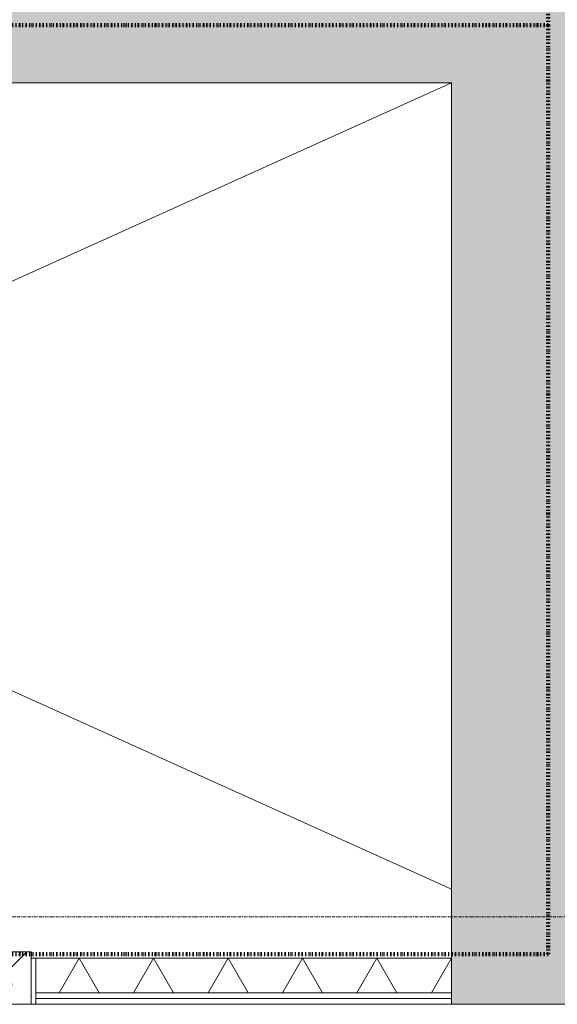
# Model space of a CAD drawing. Header units: millimetres. Extents: x -281 to 121694, y -16481 to 65128.
# Tile 53 of 256: x 21052 to 22220, y 15810 to 17947. Entities that reach past the tile are written whole.
import ezdxf

# ---------------------------------------------------------------- set-up
doc = ezdxf.new("R2010")
doc.units = ezdxf.units.MM
doc.linetypes.add('ARC FS 060 minutes', pattern=[7.2, 2.4, -1.6, 0, -1.6, 0, -1.6])
doc.linetypes.add('Grid Line', pattern=[12, 6, -2, 2, -2])
for name, color, linetype, lineweight in [('A--A2__Ruwbouw', 8, 'Continuous', 5), ('A--L$01A__Algemeen', 7, 'Continuous', 5), ('A--L$07A__Stramien', 1, 'Continuous', 5), ('A--L21__Buitenwanden', 3, 'Continuous', 5), ('A--L22__Binnenwanden', 2, 'Continuous', 5), ('A--L23__Vloeren', 3, 'Continuous', 5), ('A--L3__Afbouw', 2, 'Continuous', 5), ('A--LD30__DetailPenMiddel', 3, 'Continuous', 5)]:
    doc.layers.add(name, color=color, linetype=linetype, lineweight=lineweight)

# ---------------------------------------------------------------- blocks, each defined once
blk = doc.blocks.new('TBR-B-BWK-C-BES-ARC-R25_rvt-1-L_80_ 14')
at = {"layer": 'A--A2__Ruwbouw'}
h = blk.add_hatch(color=21, dxfattribs=at)
h.paths.add_polyline_path([(22045.6, 15810), (22240, 15810), (22240, 19940), (21990, 19940), (21990, 15810)])
h.paths.add_polyline_path([(21990, 20935), (22240, 20935), (22240, 22125), (21990, 22125), (21990, 21160.3)])
blk.add_hatch(color=21, dxfattribs=at).paths.add_polyline_path([(20178.9, 17810), (21990, 17810), (21990, 18060), (18110, 18060), (18110, 17810), (19805.6, 17810)])
at = {"layer": 'A--L22__Binnenwanden', "color": 11, "lineweight": 18}
for p, q in [((18110, 17810), (21990, 17810)), ((21990, 17810), (21990, 15810)), ((21990, 15810), (22240, 15810))]:
    blk.add_line(p, q, dxfattribs=at)
blk = doc.blocks.new('65_GM_LIB_fire separation vertical_gen_arc - 060 minutes-2423334-L_80_ 14')
at = {"layer": 'A--L$01A__Algemeen', "linetype": 'ARC FS 060 minutes', "lineweight": 100}
blk.add_line((0, 0), (12464.1, 0), dxfattribs=at)
blk = doc.blocks.new('65_GM_LIB_fire separation vertical_gen_arc - 060 minutes-2361043-L_80_ 14')
at = {"layer": 'A--L$01A__Algemeen', "linetype": 'ARC FS 060 minutes', "lineweight": 100}
blk.add_line((0, 0), (4215, 0), dxfattribs=at)
blk = doc.blocks.new('65_GM_LIB_fire separation vertical_gen_arc - 060 minutes-2388611-L_80_ 14')
at = {"layer": 'A--L$01A__Algemeen', "linetype": 'ARC FS 060 minutes', "lineweight": 100}
blk.add_line((0, 0), (2015.9, 0), dxfattribs=at)
blk = doc.blocks.new('65_GM_LIB_fire separation vertical_gen_arc - 060 minutes-2361021-L_80_ 14')
at = {"layer": 'A--L$01A__Algemeen', "linetype": 'ARC FS 060 minutes', "lineweight": 100}
blk.add_line((0, 0), (4215, 0), dxfattribs=at)
blk = doc.blocks.new('TBR-B-INS-BR-ARC-R25_rvt-1-L_80_ 14')
at = {"layer": 'A--L$01A__Algemeen', "color": 124, "linetype": 'ARC FS 060 minutes', "lineweight": 100}
for name, p, rotation in [('65_GM_LIB_fire separation vertical_gen_arc - 060 minutes-2423334-L_80_ 14', (22200, 17935), 89.9999999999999), ('65_GM_LIB_fire separation vertical_gen_arc - 060 minutes-2361021-L_80_ 14', (22200, 17935), 180), ('65_GM_LIB_fire separation vertical_gen_arc - 060 minutes-2388611-L_80_ 14', (22200, 15919.1), 89.9999999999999), ('65_GM_LIB_fire separation vertical_gen_arc - 060 minutes-2361043-L_80_ 14', (22200, 15919.1), 180)]:
    blk.add_blockref(name, p, dxfattribs=dict(at, rotation=rotation))
blk = doc.blocks.new('NLRS_30_DO_WB_deur dubbel draai-SH_gen_cpz1 - 32_31_10_deur dubbel gesloten_bxh_2055x2500 schacht-V48-L_80_ 14')
at = {"layer": 'A--L3__Afbouw'}
h = blk.add_hatch(dxfattribs=at)
h.set_pattern_fill('FP_81', color=256, style=0, pattern_type=2)
h.set_pattern_definition([(225, (20050, 15860), (141.4214, -141.4214), [])])
h.paths.add_polyline_path([(-977.5, 50), (-1027.5, 50), (-1027.5, -64), (-960.5, -64), (-961.5, 5), (-985.5, 5), (-985.5, 10), (-977.5, 10.8)])
h.paths.add_polyline_path([(977.5, 50), (978.5, 10), (985.5, 10), (985.5, 5), (960.5, 4.2), (960.5, -64), (1027.5, -64), (1027.5, 50), (991.1, 50)])
for p, q in [((-977.5, 50), (-1027.5, 50)), ((-1027.5, 50), (-1027.5, 32.8)), ((-977.5, 10.8), (-977.5, 50)), ((1027.5, 50), (977.5, 50)), ((977.5, 50), (977.5, 10.8)), ((1027.5, 32.8), (1027.5, 50)), ((-1027.5, 32.8), (-1026.5, 32.8)), ((-1026.5, 32), (-1027.5, 32)), ((-1027.5, 32), (-1027.5, -46)), ((-1026.5, 32.8), (-1026.5, 32)), ((1026.5, 32), (1026.5, 32.8)), ((1026.5, 32.8), (1027.5, 32.8)), ((1027.5, 32), (1026.5, 32)), ((1027.5, -46), (1027.5, 32)), ((-985.5, 5), (-985.5, 10)), ((-985.5, 10), (-978.5, 10)), ((-961.5, 5), (-985.5, 5)), ((-978.5, 10), (-978.5, 10.8)), ((-978.5, 10.8), (-977.5, 10.8)), ((-961.5, 4.2), (-961.5, 5)), ((-960.5, 4.2), (-961.5, 4.2)), ((-960.5, -64), (-960.5, 4.2)), ((960.5, 4.2), (960.5, -64)), ((961.5, 4.2), (960.5, 4.2)), ((985.5, 5), (961.5, 5)), ((961.5, 5), (961.5, 4.2)), ((977.5, 10.8), (978.5, 10.8)), ((978.5, 10.8), (978.5, 10)), ((978.5, 10), (985.5, 10)), ((985.5, 10), (985.5, 5)), ((-1027.5, -46), (-1026.5, -46)), ((-1026.5, -46.8), (-1027.5, -46.8)), ((-1027.5, -46.8), (-1027.5, -64)), ((-1027.5, -64), (-960.5, -64)), ((-1026.5, -46), (-1026.5, -46.8)), ((960.5, -64), (1027.5, -64)), ((1026.5, -46.8), (1026.5, -46)), ((1026.5, -46), (1027.5, -46)), ((1027.5, -46.8), (1026.5, -46.8)), ((1027.5, -64), (1027.5, -46.8))]:
    blk.add_line(p, q, dxfattribs=at)

msp = doc.modelspace()

# ---------------------------------------------------------------- hatches: boundary and pattern name
at = {"layer": 'A--A2__Ruwbouw'}
h = msp.add_hatch(dxfattribs=at)
h.set_pattern_fill('FP_12', color=256, angle=-300, style=0, pattern_type=2)
h.set_pattern_definition([(240, (20050, 15910), (121.244, -70), []), (300, (20050, 15910), (121.244, 70), [])])
h.paths.add_polyline_path([(21298.9, 15835), (21990, 15835), (21990, 15910), (21087.5, 15910), (21087.5, 15835)])
h.paths.add_polyline_path([(18685.5, 15835), (19012.5, 15835), (19012.5, 15910), (18110, 15910), (18110, 15835)])

# ---------------------------------------------------------------- linework, layer by layer
at = {"layer": 'A--L$07A__Stramien', "linetype": 'Grid Line'}
msp.add_line((100373, 16000), (-281.1, 16000), dxfattribs=at)
at = {"layer": 'A--L21__Buitenwanden'}
for p, q in [((21990, 15910), (21077.5, 15910)), ((21087.5, 15910), (21087.5, 15810)), ((21990, 15810), (21990, 15910)), ((21990, 15835), (21087.5, 15835)), ((21990, 15822.5), (21087.5, 15822.5)), ((21087.5, 15810), (21990, 15810))]:
    msp.add_line(p, q, dxfattribs=at)
at = {"layer": 'A--L23__Vloeren', "color": 7}
msp.add_line((21087.5, 15810), (21077.5, 15810), dxfattribs=at)
at = {"layer": 'A--LD30__DetailPenMiddel'}
for p, q in [((18110, 16060), (21990, 17810)), ((18110, 17810), (21990, 16060))]:
    msp.add_line(p, q, dxfattribs=at)

# ---------------------------------------------------------------- block references
at = {"lineweight": 5}
for name in ['TBR-B-INS-BR-ARC-R25_rvt-1-L_80_ 14', 'TBR-B-BWK-C-BES-ARC-R25_rvt-1-L_80_ 14']:
    msp.add_blockref(name, (0, 0), dxfattribs=at)
at = {"layer": 'A--L3__Afbouw', "rotation": 180}
msp.add_blockref('NLRS_30_DO_WB_deur dubbel draai-SH_gen_cpz1 - 32_31_10_deur dubbel gesloten_bxh_2055x2500 schacht-V48-L_80_ 14', (20050, 15860), dxfattribs=at)

doc.saveas('drawing.dxf')
